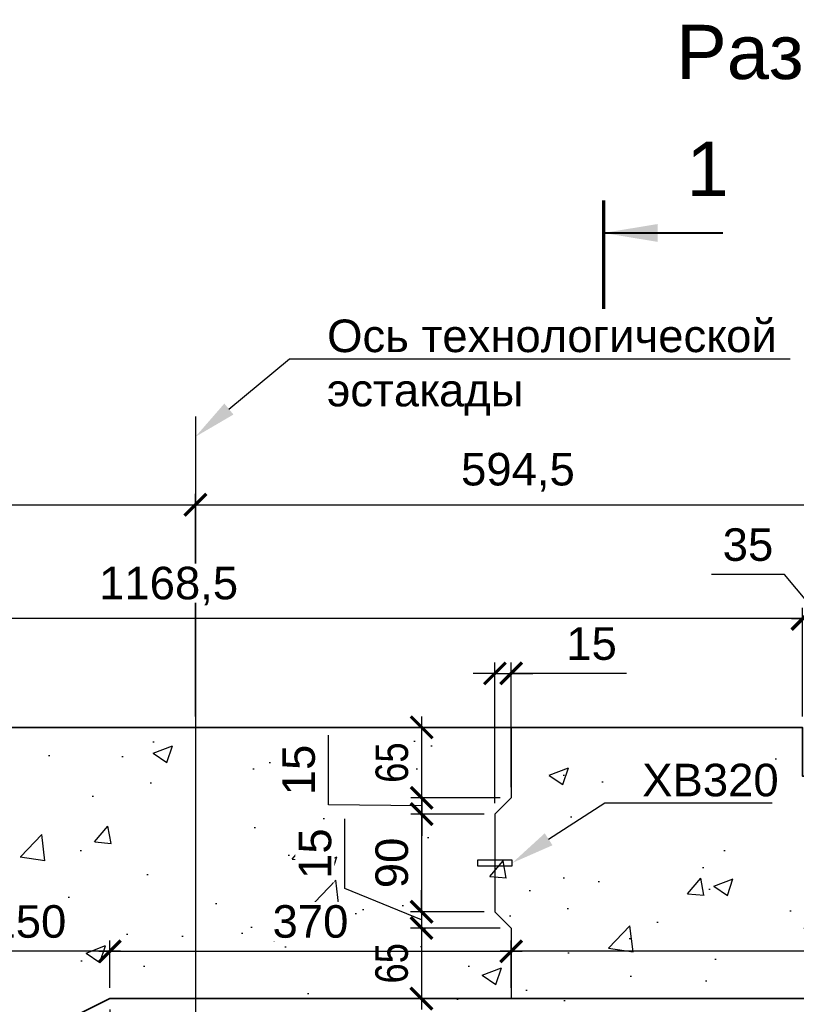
# Model space of a CAD drawing. Header units: millimetres. Extents: x 442308 to 722034, y 240588 to 370364.
# Tile 20 of 27: x 600467 to 607626, y 339132 to 348208. Entities that reach past the tile are written whole.
import ezdxf
from ezdxf import colors
from ezdxf.entities.mleader import LeaderData, LeaderLine
from ezdxf.enums import TextEntityAlignment as Align
from ezdxf.math import Vec2, Vec3

# ---------------------------------------------------------------- set-up
doc = ezdxf.new("R2010")
doc.units = ezdxf.units.MM
doc.header["$LTSCALE"] = 10
doc.linetypes.add('ACAD_ISO04W100', pattern=[30, 24, -3, 0, -3])
doc.linetypes.add('осевая', pattern=[50.8, 31.75, -6.35, 6.35, -6.35])
for name, color, linetype, lineweight in [('Бетон', 7, 'Continuous', 35), ('ГТО_Разрезы. Сечения.Узлы', 255, 'Continuous', 40), ('Отдел_Заглавные надписи', 7, 'Continuous', 30)]:
    doc.layers.add(name, color=color, linetype=linetype, lineweight=lineweight)
doc.layers.add('Оси', color=1, linetype='осевая')
doc.layers.add('Размеры', color=7, linetype='Continuous')
doc.styles.add('arial', font='arial.ttf')
doc.styles.add('аrial', font='arial.ttf')
doc.styles.add('Рогун1', font='arial.ttf')
doc.dimstyles.new('100 мм', dxfattribs={"dimscale": 100, "dimtxt": 3.5, "dimasz": 2, "dimexe": 1, "dimexo": 1, "dimgap": 1.2, "dimtad": 1, "dimdec": 0, "dimlfac": 0.1, "dimrnd": 0.0001, "dimtxsty": 'Рогун1', "dimblk": 'ARCHTICK', "dimcen": 2.5, "dimdle": 1, "dimaunit": 1, "dimadec": 1, "dimazin": 0, "dimtfac": 1, "dimtdec": 0, "dimtmove": 1, "dimatfit": 3, "dimldrblk": 'ARCHTICK', "dimfxl": 1, "dimtfill": 1, "dimarcsym": 0})
doc.dimstyles.new('hren115', dxfattribs={"dimtxt": 0.3, "dimasz": 3, "dimexe": 0.18, "dimexo": 0.0625, "dimgap": 0.1, "dimtad": 2, "dimtih": 1, "dimtoh": 1, "dimdec": 4, "dimzin": 0, "dimdsep": 46, "dimtxsty": 'arial', "dimcen": 0, "dimclrt": 256, "dimadec": 0, "dimazin": 0, "dimtfac": 1, "dimtdec": 4, "dimtofl": 0, "dimtmove": 1, "dimatfit": 0, "dimfxl": 1, "dimtolj": 1, "dimtzin": 0, "dimarcsym": 1})

# ---------------------------------------------------------------- blocks, each defined once
blk = doc.blocks.new('_ArchTick')
at = {"color": 0, "linetype": 'ByBlock', "const_width": 0.15}
blk.add_lwpolyline([(-0.5, -0.5), (0.5, 0.5)], dxfattribs=at)
blk = doc.blocks.new('*D95')
at = {"layer": 'Defpoints', "color": 0, "transparency": 16777216}
for p in [(601297.4, 339184.8), (598097.4, 337584.8), (601297.4, 335584.8)]:
    blk.add_point(p, dxfattribs=at)
at = {"layer": 'Размеры', "color": 0, "lineweight": -2, "transparency": 16777216}
for p, q in [((601297.4, 339084.8), (601297.4, 335484.8)), ((598097.4, 337484.8), (598097.4, 335484.8)), ((597997.4, 335584.8), (601397.4, 335584.8))]:
    blk.add_line(p, q, dxfattribs=at)
at = {"layer": 'Размеры', "color": 0, "lineweight": -2, "transparency": 16777216, "xscale": 200, "yscale": 200, "zscale": 200, "rotation": 180}
blk.add_blockref('_ArchTick', (598097.4, 335584.8), dxfattribs=at)
at = {"layer": 'Размеры', "color": 0, "lineweight": -2, "transparency": 16777216, "xscale": 200, "yscale": 200, "zscale": 200}
blk.add_blockref('_ArchTick', (601297.4, 335584.8), dxfattribs=at)
at = {"layer": 'Размеры', "color": 0, "transparency": 16777216, "insert": (599697.4, 335858.1), "char_height": 300, "attachment_point": 5, "style": 'Рогун1'}
blk.add_mtext('320', dxfattribs=at)
blk = doc.blocks.new('*D100')
at = {"layer": 'Defpoints', "color": 0, "transparency": 16777216}
for p in [(599797.4, 339620.2), (599797.4, 339184.8), (601297.4, 339184.8)]:
    blk.add_point(p, dxfattribs=at)
at = {"layer": 'Размеры', "color": 0, "lineweight": -2, "transparency": 16777216}
for p, q in [((599797.4, 339284.8), (599797.4, 339720.2)), ((601297.4, 339284.8), (601297.4, 339720.2)), ((601397.4, 339620.2), (599697.4, 339620.2))]:
    blk.add_line(p, q, dxfattribs=at)
at = {"layer": 'Размеры', "color": 0, "lineweight": -2, "transparency": 16777216, "xscale": 200, "yscale": 200, "zscale": 200, "rotation": 180}
blk.add_blockref('_ArchTick', (599797.4, 339620.2), dxfattribs=at)
at = {"layer": 'Размеры', "color": 0, "lineweight": -2, "transparency": 16777216, "xscale": 200, "yscale": 200, "zscale": 200}
blk.add_blockref('_ArchTick', (601297.4, 339620.2), dxfattribs=at)
at = {"layer": 'Размеры', "color": 0, "transparency": 16777216, "insert": (600547.4, 339893.4), "char_height": 300, "attachment_point": 5, "style": 'Рогун1', "bg_fill": 3, "box_fill_scale": 1.1, "bg_fill_color": 256, "bg_fill_true_color": 13158600, "bg_fill_transparency": 0}
blk.add_mtext('150', dxfattribs=at)
blk = doc.blocks.new('*D102')
at = {"layer": 'Defpoints', "color": 0, "transparency": 16777216}
for p in [(604997.4, 339620.2), (604997.4, 339184.8), (613997.4, 339184.8)]:
    blk.add_point(p, dxfattribs=at)
at = {"layer": 'Размеры', "color": 0, "lineweight": -2, "transparency": 16777216}
for p, q in [((604997.4, 339284.8), (604997.4, 339720.2)), ((613997.4, 339284.8), (613997.4, 339720.2)), ((614097.4, 339620.2), (604897.4, 339620.2))]:
    blk.add_line(p, q, dxfattribs=at)
at = {"layer": 'Размеры', "color": 0, "lineweight": -2, "transparency": 16777216, "xscale": 200, "yscale": 200, "zscale": 200, "rotation": 180}
blk.add_blockref('_ArchTick', (604997.4, 339620.2), dxfattribs=at)
at = {"layer": 'Размеры', "color": 0, "lineweight": -2, "transparency": 16777216, "xscale": 200, "yscale": 200, "zscale": 200}
blk.add_blockref('_ArchTick', (613997.4, 339620.2), dxfattribs=at)
at = {"layer": 'Размеры', "color": 0, "transparency": 16777216, "insert": (609497.4, 339893.4), "char_height": 300, "attachment_point": 5, "style": 'Рогун1', "bg_fill": 3, "box_fill_scale": 1.1, "bg_fill_color": 256, "bg_fill_true_color": 13158600, "bg_fill_transparency": 0}
blk.add_mtext('900', dxfattribs=at)
blk = doc.blocks.new('*D103')
at = {"layer": 'Defpoints', "color": 0, "transparency": 16777216}
for p in [(602087.4, 343735.3), (595997.4, 341684.8), (602087.4, 341685.8)]:
    blk.add_point(p, dxfattribs=at)
at = {"layer": 'Размеры', "color": 0, "lineweight": -2, "transparency": 16777216}
for p, q in [((595997.4, 341784.8), (595997.4, 343835.3)), ((602087.4, 341785.8), (602087.4, 343835.3)), ((595897.4, 343735.3), (602187.4, 343735.3))]:
    blk.add_line(p, q, dxfattribs=at)
at = {"layer": 'Размеры', "color": 0, "lineweight": -2, "transparency": 16777216, "xscale": 200, "yscale": 200, "zscale": 200, "rotation": 180}
blk.add_blockref('_ArchTick', (595997.4, 343735.3), dxfattribs=at)
at = {"layer": 'Размеры', "color": 0, "lineweight": -2, "transparency": 16777216, "xscale": 200, "yscale": 200, "zscale": 200}
blk.add_blockref('_ArchTick', (602087.4, 343735.3), dxfattribs=at)
at = {"layer": 'Размеры', "color": 0, "transparency": 16777216, "insert": (599042.4, 344008.4), "char_height": 300, "attachment_point": 5, "style": 'Рогун1'}
blk.add_mtext('609', dxfattribs=at)
blk = doc.blocks.new('*D104')
at = {"layer": 'Defpoints', "color": 0, "transparency": 16777216}
for p in [(608032.4, 343736.3), (602087.4, 341684.8), (608032.4, 341684.8)]:
    blk.add_point(p, dxfattribs=at)
at = {"layer": 'Размеры', "color": 0, "lineweight": -2, "transparency": 16777216}
for p, q in [((602087.4, 341784.8), (602087.4, 343836.3)), ((608032.4, 341784.8), (608032.4, 343836.3)), ((601987.4, 343736.3), (608132.4, 343736.3))]:
    blk.add_line(p, q, dxfattribs=at)
at = {"layer": 'Размеры', "color": 0, "lineweight": -2, "transparency": 16777216, "xscale": 200, "yscale": 200, "zscale": 200, "rotation": 180}
blk.add_blockref('_ArchTick', (602087.4, 343736.3), dxfattribs=at)
at = {"layer": 'Размеры', "color": 0, "lineweight": -2, "transparency": 16777216, "xscale": 200, "yscale": 200, "zscale": 200}
blk.add_blockref('_ArchTick', (608032.4, 343736.3), dxfattribs=at)
at = {"layer": 'Размеры', "color": 0, "transparency": 16777216, "insert": (605059.9, 344036.5), "char_height": 300, "attachment_point": 5, "style": 'Рогун1'}
blk.add_mtext('594,5', dxfattribs=at)
blk = doc.blocks.new('*D119')
at = {"layer": 'Defpoints', "color": 0, "transparency": 16777216}
for p in [(604997.4, 341684.8), (604172.3, 341034.8), (604997.4, 341034.8)]:
    blk.add_point(p, dxfattribs=at)
at = {"layer": 'Размеры', "color": 0, "lineweight": -2, "transparency": 16777216}
for p, q in [((604172.3, 341784.8), (604172.3, 340934.8)), ((604897.4, 341684.8), (604072.3, 341684.8)), ((604897.4, 341034.8), (604072.3, 341034.8))]:
    blk.add_line(p, q, dxfattribs=at)
at = {"layer": 'Размеры', "color": 0, "transparency": 16777216, "insert": (603899.1, 341359.8), "char_height": 300, "attachment_point": 5, "rotation": 90, "style": 'Рогун1', "bg_fill": 3, "box_fill_scale": 1.1, "bg_fill_color": 256, "bg_fill_true_color": 13158600, "bg_fill_transparency": 0}
blk.add_mtext('{\\W0.8;65}', dxfattribs=at)
at = {"layer": 'Размеры', "color": 0, "lineweight": -2, "transparency": 16777216, "xscale": 200, "yscale": 200, "zscale": 200}
for p, rotation in [((604172.3, 341684.8), 90), ((604172.3, 341034.8), 270)]:
    blk.add_blockref('_ArchTick', p, dxfattribs=dict(at, rotation=rotation))
blk = doc.blocks.new('*D120')
at = {"layer": 'Defpoints', "color": 0, "transparency": 16777216}
for p in [(604997.4, 341034.8), (604172.7, 340884.8), (604847.4, 340884.8)]:
    blk.add_point(p, dxfattribs=at)
at = {"layer": 'Размеры', "color": 0, "lineweight": -2, "transparency": 16777216}
for p, q in [((603313.2, 340969.7), (603313.2, 341613.5)), ((604172.7, 341034.8), (604172.7, 341234.8)), ((604897.4, 341034.8), (604072.7, 341034.8)), ((604172.7, 341034.8), (604172.7, 340884.8)), ((604172.7, 341034.8), (604172.7, 340884.8)), ((604172.7, 340959.8), (603313.2, 340969.7)), ((604747.4, 340884.8), (604072.7, 340884.8)), ((604172.7, 340884.8), (604172.7, 340684.8))]:
    blk.add_line(p, q, dxfattribs=at)
at = {"layer": 'Размеры', "color": 0, "lineweight": -2, "transparency": 16777216, "xscale": 200, "yscale": 200, "zscale": 200}
for p, rotation in [((604172.7, 341034.8), 270), ((604172.7, 340884.8), 90)]:
    blk.add_blockref('_ArchTick', p, dxfattribs=dict(at, rotation=rotation))
at = {"layer": 'Размеры', "color": 0, "transparency": 16777216, "insert": (603040, 341291.6), "char_height": 300, "attachment_point": 5, "rotation": 90, "style": 'Рогун1', "bg_fill": 3, "box_fill_scale": 1.1, "bg_fill_color": 256, "bg_fill_true_color": 13158600, "bg_fill_transparency": 0}
blk.add_mtext('15', dxfattribs=at)
blk = doc.blocks.new('*D121')
at = {"layer": 'Defpoints', "color": 0, "transparency": 16777216}
for p in [(604847.4, 340884.8), (604171.4, 339984.8), (604847.4, 339984.8)]:
    blk.add_point(p, dxfattribs=at)
at = {"layer": 'Размеры', "color": 0, "lineweight": -2, "transparency": 16777216}
for p, q in [((604171.4, 340984.8), (604171.4, 339884.8)), ((604747.4, 340884.8), (604071.4, 340884.8)), ((604747.4, 339984.8), (604071.4, 339984.8))]:
    blk.add_line(p, q, dxfattribs=at)
at = {"layer": 'Размеры', "color": 0, "lineweight": -2, "transparency": 16777216, "xscale": 200, "yscale": 200, "zscale": 200}
for p, rotation in [((604171.4, 340884.8), 90), ((604171.4, 339984.8), 270)]:
    blk.add_blockref('_ArchTick', p, dxfattribs=dict(at, rotation=rotation))
at = {"layer": 'Размеры', "color": 0, "transparency": 16777216, "insert": (603898.3, 340434.8), "char_height": 300, "attachment_point": 5, "rotation": 90, "style": 'Рогун1', "bg_fill": 3, "box_fill_scale": 1.1, "bg_fill_color": 256, "bg_fill_true_color": 13158600, "bg_fill_transparency": 0}
blk.add_mtext('90', dxfattribs=at)
blk = doc.blocks.new('*D122')
at = {"layer": 'Defpoints', "color": 0, "transparency": 16777216}
for p in [(604847.4, 339984.8), (604170.2, 339834.8), (604997.4, 339834.8)]:
    blk.add_point(p, dxfattribs=at)
at = {"layer": 'Размеры', "color": 0, "lineweight": -2, "transparency": 16777216}
for p, q in [((603463.9, 340198.4), (603463.9, 340842.2)), ((604170.2, 339909.8), (603463.9, 340198.4)), ((604170.2, 339984.8), (604170.2, 340184.8)), ((604747.4, 339984.8), (604070.2, 339984.8)), ((604170.2, 339984.8), (604170.2, 339834.8)), ((604170.2, 339984.8), (604170.2, 339834.8)), ((604897.4, 339834.8), (604070.2, 339834.8)), ((604170.2, 339834.8), (604170.2, 339634.8))]:
    blk.add_line(p, q, dxfattribs=at)
at = {"layer": 'Размеры', "color": 0, "lineweight": -2, "transparency": 16777216, "xscale": 200, "yscale": 200, "zscale": 200}
for p, rotation in [((604170.2, 339984.8), 270), ((604170.2, 339834.8), 90)]:
    blk.add_blockref('_ArchTick', p, dxfattribs=dict(at, rotation=rotation))
at = {"layer": 'Размеры', "color": 0, "transparency": 16777216, "insert": (603190.7, 340520.3), "char_height": 300, "attachment_point": 5, "rotation": 90, "style": 'Рогун1', "bg_fill": 3, "box_fill_scale": 1.1, "bg_fill_color": 256, "bg_fill_true_color": 13158600, "bg_fill_transparency": 0}
blk.add_mtext('15', dxfattribs=at)
blk = doc.blocks.new('*D123')
at = {"layer": 'Defpoints', "color": 0, "transparency": 16777216}
for p in [(604997.4, 339834.8), (604170.2, 339184.8), (604997.4, 339184.8)]:
    blk.add_point(p, dxfattribs=at)
at = {"layer": 'Размеры', "color": 0, "lineweight": -2, "transparency": 16777216}
for p, q in [((604170.2, 339934.8), (604170.2, 339084.8)), ((604897.4, 339834.8), (604070.2, 339834.8)), ((604897.4, 339184.8), (604070.2, 339184.8))]:
    blk.add_line(p, q, dxfattribs=at)
at = {"layer": 'Размеры', "color": 0, "transparency": 16777216, "insert": (603897, 339509.8), "char_height": 300, "attachment_point": 5, "rotation": 90, "style": 'Рогун1', "bg_fill": 3, "box_fill_scale": 1.1, "bg_fill_color": 256, "bg_fill_true_color": 13158600, "bg_fill_transparency": 0}
blk.add_mtext('{\\W0.8;65}', dxfattribs=at)
at = {"layer": 'Размеры', "color": 0, "lineweight": -2, "transparency": 16777216, "xscale": 200, "yscale": 200, "zscale": 200}
for p, rotation in [((604170.2, 339834.8), 90), ((604170.2, 339184.8), 270)]:
    blk.add_blockref('_ArchTick', p, dxfattribs=dict(at, rotation=rotation))
blk = doc.blocks.new('*D124')
at = {"layer": 'Defpoints', "color": 0, "transparency": 16777216}
for p in [(604997.4, 342181.6), (604997.4, 341034.8), (604847.4, 340884.8)]:
    blk.add_point(p, dxfattribs=at)
at = {"layer": 'Размеры', "color": 0, "lineweight": -2, "transparency": 16777216}
for p, q in [((604847.4, 340984.8), (604847.4, 342281.6)), ((604997.4, 341134.8), (604997.4, 342281.6)), ((604847.4, 342181.6), (604647.4, 342181.6)), ((604847.4, 342181.6), (604997.4, 342181.6)), ((604847.4, 342181.6), (604997.4, 342181.6)), ((604997.4, 342181.6), (605197.4, 342181.6)), ((606060.3, 342181.6), (604997.4, 342181.6))]:
    blk.add_line(p, q, dxfattribs=at)
at = {"layer": 'Размеры', "color": 0, "lineweight": -2, "transparency": 16777216, "xscale": 200, "yscale": 200, "zscale": 200}
blk.add_blockref('_ArchTick', (604847.4, 342181.6), dxfattribs=at)
at = {"layer": 'Размеры', "color": 0, "lineweight": -2, "transparency": 16777216, "xscale": 200, "yscale": 200, "zscale": 200, "rotation": 180}
blk.add_blockref('_ArchTick', (604997.4, 342181.6), dxfattribs=at)
at = {"layer": 'Размеры', "color": 0, "transparency": 16777216, "insert": (605738.4, 342454.8), "char_height": 300, "attachment_point": 5, "style": 'Рогун1', "bg_fill": 3, "box_fill_scale": 1.1, "bg_fill_color": 256, "bg_fill_true_color": 13158600, "bg_fill_transparency": 0}
blk.add_mtext('15', dxfattribs=at)
blk = doc.blocks.new('*D108')
at = {"layer": 'Defpoints', "color": 0, "transparency": 16777216}
for p in [(601297.4, 339184.8), (616297.4, 339184.8), (616297.4, 335584.8)]:
    blk.add_point(p, dxfattribs=at)
at = {"layer": 'Размеры', "color": 0, "lineweight": -2, "transparency": 16777216}
for p, q in [((601297.4, 339084.8), (601297.4, 335484.8)), ((616297.4, 339084.8), (616297.4, 335484.8)), ((601197.4, 335584.8), (616397.4, 335584.8))]:
    blk.add_line(p, q, dxfattribs=at)
at = {"layer": 'Размеры', "color": 0, "lineweight": -2, "transparency": 16777216, "xscale": 200, "yscale": 200, "zscale": 200, "rotation": 180}
blk.add_blockref('_ArchTick', (601297.4, 335584.8), dxfattribs=at)
at = {"layer": 'Размеры', "color": 0, "lineweight": -2, "transparency": 16777216, "xscale": 200, "yscale": 200, "zscale": 200}
blk.add_blockref('_ArchTick', (616297.4, 335584.8), dxfattribs=at)
at = {"layer": 'Размеры', "color": 0, "transparency": 16777216, "insert": (608797.4, 335858), "char_height": 300, "attachment_point": 5, "style": 'Рогун1'}
blk.add_mtext('1500', dxfattribs=at)
blk = doc.blocks.new('*D112')
at = {"layer": 'Defpoints', "color": 0, "transparency": 16777216}
for p in [(604997.4, 339620.2), (601297.4, 339184.8), (604997.4, 339184.8)]:
    blk.add_point(p, dxfattribs=at)
at = {"layer": 'Размеры', "color": 0, "lineweight": -2, "transparency": 16777216}
for p, q in [((601297.4, 339284.8), (601297.4, 339720.2)), ((604997.4, 339284.8), (604997.4, 339720.2)), ((601197.4, 339620.2), (605097.4, 339620.2))]:
    blk.add_line(p, q, dxfattribs=at)
at = {"layer": 'Размеры', "color": 0, "lineweight": -2, "transparency": 16777216, "xscale": 200, "yscale": 200, "zscale": 200, "rotation": 180}
blk.add_blockref('_ArchTick', (601297.4, 339620.2), dxfattribs=at)
at = {"layer": 'Размеры', "color": 0, "lineweight": -2, "transparency": 16777216, "xscale": 200, "yscale": 200, "zscale": 200}
blk.add_blockref('_ArchTick', (604997.4, 339620.2), dxfattribs=at)
at = {"layer": 'Размеры', "color": 0, "transparency": 16777216, "insert": (603147.4, 339893.5), "char_height": 300, "attachment_point": 5, "style": 'Рогун1', "bg_fill": 3, "box_fill_scale": 1.1, "bg_fill_color": 256, "bg_fill_true_color": 13158600, "bg_fill_transparency": 0}
blk.add_mtext('370', dxfattribs=at)
blk = doc.blocks.new('*D92')
at = {"layer": 'Defpoints', "color": 0, "transparency": 16777216}
for p in [(607682.4, 342684), (607682.4, 341684.8), (608032.4, 341684.8)]:
    blk.add_point(p, dxfattribs=at)
at = {"layer": 'Размеры', "color": 0, "lineweight": -2, "transparency": 16777216}
for p, q in [((607516, 343094), (606844.2, 343094)), ((607857.4, 342684), (607516, 343094)), ((607682.4, 341784.8), (607682.4, 342784)), ((608032.4, 341784.8), (608032.4, 342784)), ((608132.4, 342684), (607582.4, 342684))]:
    blk.add_line(p, q, dxfattribs=at)
at = {"layer": 'Размеры', "color": 0, "lineweight": -2, "transparency": 16777216, "xscale": 200, "yscale": 200, "zscale": 200, "rotation": 180}
blk.add_blockref('_ArchTick', (607682.4, 342684), dxfattribs=at)
at = {"layer": 'Размеры', "color": 0, "lineweight": -2, "transparency": 16777216, "xscale": 200, "yscale": 200, "zscale": 200}
blk.add_blockref('_ArchTick', (608032.4, 342684), dxfattribs=at)
at = {"layer": 'Размеры', "color": 0, "transparency": 16777216, "insert": (607180.1, 343367.3), "char_height": 300, "attachment_point": 5, "style": 'Рогун1', "bg_fill": 3, "box_fill_scale": 1.1, "bg_fill_color": 256, "bg_fill_true_color": 13158600, "bg_fill_transparency": 0}
blk.add_mtext('35', dxfattribs=at)
blk = doc.blocks.new('*D115')
at = {"layer": 'Defpoints', "color": 0, "transparency": 16777216}
for p in [(595997.4, 342686.5), (595997.4, 341684.8), (607682.4, 341684.8)]:
    blk.add_point(p, dxfattribs=at)
at = {"layer": 'Размеры', "color": 0, "lineweight": -2, "transparency": 16777216}
for p, q in [((595997.4, 341784.8), (595997.4, 342786.5)), ((607682.4, 341784.8), (607682.4, 342786.5)), ((607782.4, 342686.5), (595897.4, 342686.5))]:
    blk.add_line(p, q, dxfattribs=at)
at = {"layer": 'Размеры', "color": 0, "lineweight": -2, "transparency": 16777216, "xscale": 200, "yscale": 200, "zscale": 200}
for p, rotation in [((595997.4, 342686.5), 179.9999676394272), ((607682.4, 342686.5), 359.9999676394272)]:
    blk.add_blockref('_ArchTick', p, dxfattribs=dict(at, rotation=rotation))
at = {"layer": 'Размеры', "color": 0, "transparency": 16777216, "insert": (601839.9, 342986.8), "char_height": 300, "attachment_point": 5, "rotation": 359.99997, "style": 'Рогун1', "bg_fill": 3, "box_fill_scale": 1.1, "bg_fill_color": 256, "bg_fill_true_color": 13158600, "bg_fill_transparency": 0}
blk.add_mtext('1168,5', dxfattribs=at)
blk = doc.blocks.new('*U90')
at = {"color": 7, "lineweight": 70, "ltscale": 100}
blk.add_line((0, 140.092), (0, 130.092), dxfattribs=at)
at = {"ltscale": 100, "style": 'аrial', "flags": 8}
for tag, height, p in [('W', 5, (9.6, 142.992)), ('W1', 3.5, (16.842, 105.644)), ('M', 5, (9.6, -1.949))]:
    blk.add_attdef(tag, text='', height=height, dxfattribs=at).set_placement(p, align=Align.MIDDLE)
at = {"color": 7, "ltscale": 100}
blk.add_leader([(0, 137.092), (11, 137.092)], dimstyle='hren115', override={"dimasz": 5, "dimgap": 0.1, "dimtad": 0, "dimfxl": 1.25, "dimtfillclr": 256}, dxfattribs=at)

msp = doc.modelspace()

# ---------------------------------------------------------------- hatches: boundary and pattern name
at = {"layer": 'Размеры'}
h = msp.add_hatch(dxfattribs=at)
h.set_pattern_fill('AR-CONC', color=256, scale=10, style=0)
h.set_pattern_definition([(50, (71329.5, 152014), (1821.8467, -159.391), [190.5, -2095.5]), (355, (71329.5, 152014), (-352.434, 1910.5685), [152.4, -1676.406]), (100.45144, (71481.3, 152000.7), (1469.4125, 1751.1775), [161.9, -1780.9024]), (46.1842, (71329.5, 152522), (2710.79, -420.423), [285.75, -3143.25]), (96.63556, (71555.4, 152487), (2374.041, 2474.261), [242.85, -2671.356]), (351.18415, (71329.5, 152522), (2374.041, 2474.261), [228.6, -2514.597]), (21, (71583.5, 152395), (1516.144, -1022.652), [190.5, -2095.5]), (326, (71583.5, 152395), (618.02, 1841.8797), [152.4, -1676.4]), (71.45144, (71709.8, 152309.7), (2134.164, 819.2277), [161.9, -1780.8994]), (37.5, (71329.5, 152013.94), (30.886, 845.5504), [0, -1656.08, 0, -1701.8, 0, -1682.75]), (7.5, (71329.5, 152013.9), (668.1966, 1001.8057), [0, -970.28, 0, -1617.98, 0, -641.35]), (327.5, (70763.06, 152013.94), (1355.90595, -57.28744), [0, -635, 0, -1981.2, 0, -2628.9]), (317.5, (70509, 152013.9), (1481.2918, 254.265), [0, -825.5, 0, -1315.72, 0, -1866.9])])
edge = h.paths.add_edge_path()
edge.add_line((615452.4075268, 341184.8086042), (615452.4075268, 341684.7928864))
edge.add_line((615452.4075268, 341684.7928864), (609092.4075268, 341684.7960178))
edge.add_line((609092.4075268, 341684.7960178), (609092.4075268, 341184.7966732))
edge.add_line((609092.4075268, 341184.7966732), (608342.4075268, 341184.7917655))
edge.add_line((608342.4075268, 341184.7917655), (608342.4075268, 341684.7921259))
edge.add_line((608342.4075268, 341684.7921259), (595997.4075268, 341684.8007453))
edge.add_line((595997.4075268, 341684.8007453), (595997.4075268, 337434.8007453))
edge.add_line((595997.4075268, 337434.8007453), (598132.8177234, 337434.8007453))
edge.add_line((598132.8177234, 337434.8007453), (601332.8177234, 339034.8007453))
edge.add_line((601332.8177234, 339034.8007453), (616261.9973302, 339034.8007453))
edge.add_line((616261.9973302, 339034.8007453), (619461.9973302, 337434.8007453))
edge.add_line((619461.9973302, 337434.8007453), (622997.4075268, 337434.8007453))
edge.add_line((622997.4075268, 337434.8007453), (622997.4075268, 339684.8007453))
edge.add_arc((622997.4075268, 342884.8007453), 3200, 245.2975697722, 270, ccw=False)
edge.add_arc((929913.3612128, 1012713.3301121), 739995.5321504, 245.212795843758, 245.382343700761, ccw=False)
edge.add_arc((616265.9978771, 333979.0386076), 7706.5911196, 63.78159562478, 90.84453466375)
edge.add_line((616152.4075268, 341684.7925562), (616152.4075268, 341184.8089343))
edge.add_line((616152.4075268, 341184.8089343), (615452.4075268, 341184.8086042))

# ---------------------------------------------------------------- linework, layer by layer
at = {"layer": 'Бетон', "color": 2, "ltscale": 10}
msp.add_lwpolyline([(616297.4075268, 339184.8007453), (601297.4075268, 339184.8007453), (598097.4075268, 337584.8007453), (597197.4075268, 337584.8007453), (595997.4075268, 337584.8007453), (595997.4075268, 341684.8007453), (607682.4075268, 341684.7963455), (607682.4075268, 341234.7919457), (608382.4075268, 341234.7919457), (608382.4075268, 341684.7963455), (615442.4075268, 341684.8007453)], dxfattribs=at)
at = {"layer": 'Оси', "linetype": 'осевая', "ltscale": 45}
msp.add_lwpolyline([(602087.4075268, 344551.4838943), (602087.4075268, 333808.1032763)], dxfattribs=at)

# ---------------------------------------------------------------- block references
at = {"layer": 'ГТО_Разрезы. Сечения.Узлы'}
ref = msp.add_blockref('*U90', (605847.4075268, 332532.7141181), dxfattribs=dict(at, xscale=100, yscale=100, zscale=100))
ref.add_attrib('W', '1', dxfattribs={"layer": '0', "ltscale": 100, "height": 500, "style": 'аrial', "flags": 8}).set_placement((606807.4075268, 346831.8924533), align=Align.MIDDLE)

# ---------------------------------------------------------------- texts
at = {"layer": 'Отдел_Заглавные надписи', "insert": (609459.6816139, 347834.9273575), "char_height": 500, "width": 7084.466473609, "attachment_point": 5, "style": 'arial'}
msp.add_mtext('Разрез 2-2 (1:100)', dxfattribs=at)

# ---------------------------------------------------------------- dimensions: what is measured, and where the dimension line sits
at = {"layer": 'Размеры'}
for base, p1, p2, picture, middle in [((602087.4075268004, 343735.2597670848), (595997.4075268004, 341684.8007452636), (602087.4075268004, 341685.7710182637), '*D103', (599042.4075268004, 344008.4316634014)), ((608032.4075268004, 343736.260259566), (602087.4075268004, 341684.8007452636), (608032.4075268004, 341684.7919457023), '*D104', (605059.9075268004, 344036.5467534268)), ((601297.4075268, 335584.8007453), (598097.4075268, 337584.8007453), (601297.4075268, 339184.8007453), '*D95', (599697.4075268, 335858.0749608))]:
    dim = msp.add_linear_dim(base=base, p1=p1, p2=p2, dimstyle='100 мм', override={"dimtxt": 3, "dimdec": 6, "dimtfill": 0}, dxfattribs=at)
    dim.commit()
    dim.dimension.update_dxf_attribs({"geometry": picture, "text_midpoint": middle})

# ---------------------------------------------------------------- leaders
at = {"ltscale": 100}
ml = msp.add_multileader_mtext('Standard', dxfattribs=at)
ml.set_content('Ось технологической\\Pэстакады', color=256, style='arial')
ml.set_leader_properties()
ml.build(insert=Vec2(0, 0))
ml.multileader.update_dxf_attribs({"text_left_attachment_type": 6, "text_right_attachment_type": 6, "arrow_head_size": 400})
ctx = ml.context
ctx.base_point, ctx.char_height, ctx.arrow_head_size, ctx.plane_origin = Vec3(603298.8007796, 345081.865844), 300, 400, Vec3(598562.616324, 362745.7918183)
ctx.left_attachment, ctx.right_attachment = 6, 6
notes = []
notes.append((ctx, [(0, (1, 1, 0), (602955.0980156, 345081.865844), (1, 0), 343.702764, [(0, [(602087.4075268, 344363.5360357)], 0, [])])]))
ctx.mtext.insert, ctx.mtext.width, ctx.mtext.defined_height, ctx.mtext.flow_direction = Vec3(603300.8007796, 345443.462024), 4225.714604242, 383.2878581, 5
for ctx, leaders in notes:
    for number, flags, end, landing, length, lines in leaders:
        leader = LeaderData()
        leader.index, (leader.has_last_leader_line, leader.has_dogleg_vector, leader.attachment_direction) = number, flags
        leader.last_leader_point, leader.dogleg_vector, leader.dogleg_length = Vec3(end), Vec3(landing), length
        for number, points, colour, breaks in lines:
            line = LeaderLine()
            line.index, line.vertices, line.color, line.breaks = number, Vec3.list(points), colors.encode_raw_color(colour), breaks
            leader.lines.append(line)
        ctx.leaders.append(leader)

# ---------------------------------------------------------------- next in the draw order: dimensions: what is measured, and where the dimension line sits
at = {"layer": 'Размеры'}
dim = msp.add_linear_dim(base=(607682.4075268, 342683.974567), p1=(608032.4075268, 341684.7919457), p2=(607682.4075268, 341684.7963455), dimstyle='100 мм', override={"dimtxt": 3, "dimdec": 6}, dxfattribs=at)
dim.commit()
dim.dimension.update_dxf_attribs({"geometry": '*D92', "text_midpoint": (607396.0298478, 343094.0317697), "dimtype": 160})
for base, p1, p2, picture, middle in [((599797.4075268, 339620.2251695), (601297.4075268, 339184.8007453), (599797.4075268, 339184.8007453), '*D100', (600547.4075268, 339893.3970658)), ((604997.4075268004, 339620.2251694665), (613997.4078990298, 339184.8007452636), (604997.4075268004, 339184.8007452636), '*D102', (609497.4077129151, 339893.397065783))]:
    dim = msp.add_linear_dim(base=base, p1=p1, p2=p2, dimstyle='100 мм', override={"dimtxt": 3, "dimdec": 6}, dxfattribs=at)
    dim.commit()
    dim.dimension.update_dxf_attribs({"geometry": picture, "text_midpoint": middle})

# ---------------------------------------------------------------- next in the draw order: linework, layer by layer
at = {"color": 4, "linetype": 'ACAD_ISO04W100', "ltscale": 50}
msp.add_lwpolyline([(604997.4075268, 341684.7940451), (604997.4075268, 341034.7940451), (604847.4075268, 340884.7940451), (604847.4075268, 339984.7940451), (604997.4075268, 339834.7940451), (604997.4075268, 339184.7940451)], dxfattribs=at)

# ---------------------------------------------------------------- next in the draw order: leaders
at = {"ltscale": 100}
ml = msp.add_multileader_mtext('Standard', dxfattribs=at)
ml.set_content('ХВ320', color=256, style='arial')
ml.set_leader_properties()
ml.build(insert=Vec2(0, 0))
ml.multileader.update_dxf_attribs({"text_left_attachment_type": 6, "text_right_attachment_type": 6, "arrow_head_size": 400})
ctx = ml.context
ctx.base_point, ctx.char_height, ctx.arrow_head_size, ctx.plane_origin = Vec3(597889.2827993, 340382.3138084), 300, 400, Vec3(598135.04312, 347102.4561681)
ctx.left_attachment, ctx.right_attachment = 6, 6
notes = []
notes.append((ctx, [(0, (1, 1, 0), (597545.5800353, 340382.3138084), (1, 0), 343.702764, [(0, [(597197.4075268, 339344.8006947)], 0, [])])]))
ctx.mtext.insert, ctx.mtext.width, ctx.mtext.defined_height, ctx.mtext.flow_direction = Vec3(597891.2827993, 340742.3138084), 4152.054766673, 383.2878581, 5
for ctx, leaders in notes:
    for number, flags, end, landing, length, lines in leaders:
        leader = LeaderData()
        leader.index, (leader.has_last_leader_line, leader.has_dogleg_vector, leader.attachment_direction) = number, flags
        leader.last_leader_point, leader.dogleg_vector, leader.dogleg_length = Vec3(end), Vec3(landing), length
        for number, points, colour, breaks in lines:
            line = LeaderLine()
            line.index, line.vertices, line.color, line.breaks = number, Vec3.list(points), colors.encode_raw_color(colour), breaks
            leader.lines.append(line)
        ctx.leaders.append(leader)

# ---------------------------------------------------------------- next in the draw order: dimensions: what is measured, and where the dimension line sits
at = {"layer": 'Размеры'}
dim = msp.add_linear_dim(base=(604172.2817243, 341034.7940451), p1=(604997.4075268, 341684.7940451), p2=(604997.4075268, 341034.7940451), angle=90, text='{\\W0.8;<>}', dimstyle='100 мм', override={"dimtxt": 3, "dimdec": 6}, dxfattribs=at)
dim.commit()
dim.dimension.update_dxf_attribs({"geometry": '*D119', "text_midpoint": (604172.2817243, 341359.7940451), "dimtype": 160})

# ---------------------------------------------------------------- next in the draw order: dimensions: what is measured, and where the dimension line sits
dim = msp.add_linear_dim(base=(604172.698391, 340884.7940451), p1=(604997.4075268, 341034.7940451), p2=(604847.4075268, 340884.7940451), angle=90, dimstyle='100 мм', override={"dimtxt": 3, "dimdec": 6}, dxfattribs=at)
dim.commit()
dim.dimension.update_dxf_attribs({"geometry": '*D120', "text_midpoint": (603313.182702, 341089.745614), "dimtype": 160})

# ---------------------------------------------------------------- next in the draw order: dimensions: what is measured, and where the dimension line sits
dim = msp.add_linear_dim(base=(604171.448391, 339984.7940451), p1=(604847.4075268, 340884.7940451), p2=(604847.4075268, 339984.7940451), angle=90, dimstyle='100 мм', override={"dimtxt": 3, "dimdec": 6}, dxfattribs=at)
dim.commit()
dim.dimension.update_dxf_attribs({"geometry": '*D121', "text_midpoint": (603898.2764947, 340434.7940451)})

# ---------------------------------------------------------------- next in the draw order: dimensions: what is measured, and where the dimension line sits
dim = msp.add_linear_dim(base=(604170.198391, 339834.7940451), p1=(604847.4075268, 339984.7940451), p2=(604997.4075268, 339834.7940451), angle=90, dimstyle='100 мм', override={"dimtxt": 3, "dimdec": 6}, dxfattribs=at)
dim.commit()
dim.dimension.update_dxf_attribs({"geometry": '*D122', "text_midpoint": (603463.8545983, 340318.4111182), "dimtype": 160})

# ---------------------------------------------------------------- next in the draw order: linework, layer by layer
at = {"color": 6, "lineweight": 30}
msp.add_lwpolyline([(605007.4077844, 340460.913172), (604687.4077844, 340460.913172), (604687.4077844, 340408.6749182), (605007.4077844, 340408.6749182)], close=True, dxfattribs=at)

# ---------------------------------------------------------------- next in the draw order: dimensions: what is measured, and where the dimension line sits
at = {"layer": 'Размеры'}
dim = msp.add_linear_dim(base=(604997.4075268, 342181.5976161), p1=(604847.4075268, 340884.7940451), p2=(604997.4075268, 341034.7940451), dimstyle='100 мм', override={"dimtxt": 3, "dimdec": 6}, dxfattribs=at)
dim.commit()
dim.dimension.update_dxf_attribs({"geometry": '*D124', "text_midpoint": (605738.3741743, 342189.0280708), "dimtype": 160})
dim = msp.add_linear_dim(base=(604170.198391, 339184.8007453), p1=(604997.4075268, 339834.7940451), p2=(604997.4075268, 339184.8007453), angle=90, text='{\\W0.8;65}', dimstyle='100 мм', override={"dimtxt": 3, "dimdec": 6}, dxfattribs=at)
dim.commit()
dim.dimension.update_dxf_attribs({"geometry": '*D123', "text_midpoint": (604170.198391, 339509.7973952), "dimtype": 160})

# ---------------------------------------------------------------- next in the draw order: dimensions: what is measured, and where the dimension line sits
dim = msp.add_aligned_dim(p1=(607682.4075268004, 341684.7941455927), p2=(595997.4075268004, 341684.8007452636), distance=-1001.6870211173, dimstyle='100 мм', override={"dimtxt": 3, "dimdec": 6}, dxfattribs=at)
dim.commit()
dim.dimension.update_dxf_attribs({"geometry": '*D115', "text_midpoint": (601839.908262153, 342986.7709604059)})
dim = msp.add_linear_dim(base=(616297.4075268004, 335584.8007452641), p1=(601297.4075268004, 339184.8007452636), p2=(616297.4075268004, 339184.8007452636), dimstyle='100 мм', override={"dimtxt": 3, "dimdec": 6, "dimtfill": 0}, dxfattribs=at)
dim.commit()
dim.dimension.update_dxf_attribs({"geometry": '*D108', "text_midpoint": (608797.4075268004, 335857.9726415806)})

# ---------------------------------------------------------------- next in the draw order: leaders
at = {"ltscale": 100}
ml = msp.add_multileader_mtext('Standard', dxfattribs=at)
ml.set_content('ХВ320', color=256, style='arial')
ml.set_leader_properties()
ml.build(insert=Vec2(0, 0))
ml.multileader.update_dxf_attribs({"text_left_attachment_type": 6, "text_right_attachment_type": 6, "arrow_head_size": 400})
ctx = ml.context
ctx.base_point, ctx.char_height, ctx.arrow_head_size, ctx.plane_origin = Vec3(606203.0189128, 340989.077422), 300, 400, Vec3(606448.7792335, 347709.2197817)
ctx.left_attachment, ctx.right_attachment = 6, 6
notes = []
notes.append((ctx, [(0, (1, 1, 0), (605859.3161488, 340989.077422), (1, 0), 343.702764, [(0, [(605007.4077844, 340434.7940451)], 0, [])])]))
ctx.mtext.insert, ctx.mtext.width, ctx.mtext.defined_height, ctx.mtext.flow_direction = Vec3(606205.0189128, 341349.077422), 4152.054766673, 383.2878581, 5
for ctx, leaders in notes:
    for number, flags, end, landing, length, lines in leaders:
        leader = LeaderData()
        leader.index, (leader.has_last_leader_line, leader.has_dogleg_vector, leader.attachment_direction) = number, flags
        leader.last_leader_point, leader.dogleg_vector, leader.dogleg_length = Vec3(end), Vec3(landing), length
        for number, points, colour, breaks in lines:
            line = LeaderLine()
            line.index, line.vertices, line.color, line.breaks = number, Vec3.list(points), colors.encode_raw_color(colour), breaks
            leader.lines.append(line)
        ctx.leaders.append(leader)

# ---------------------------------------------------------------- next in the draw order: dimensions: what is measured, and where the dimension line sits
at = {"layer": 'Размеры'}
dim = msp.add_linear_dim(base=(604997.4075268, 339620.2251695), p1=(601297.4075268, 339184.8007453), p2=(604997.4075268, 339184.8007453), dimstyle='100 мм', override={"dimtxt": 3, "dimdec": 6}, dxfattribs=at)
dim.commit()
dim.dimension.update_dxf_attribs({"geometry": '*D112', "text_midpoint": (603147.4075268, 339893.499385)})

doc.saveas('drawing.dxf')
